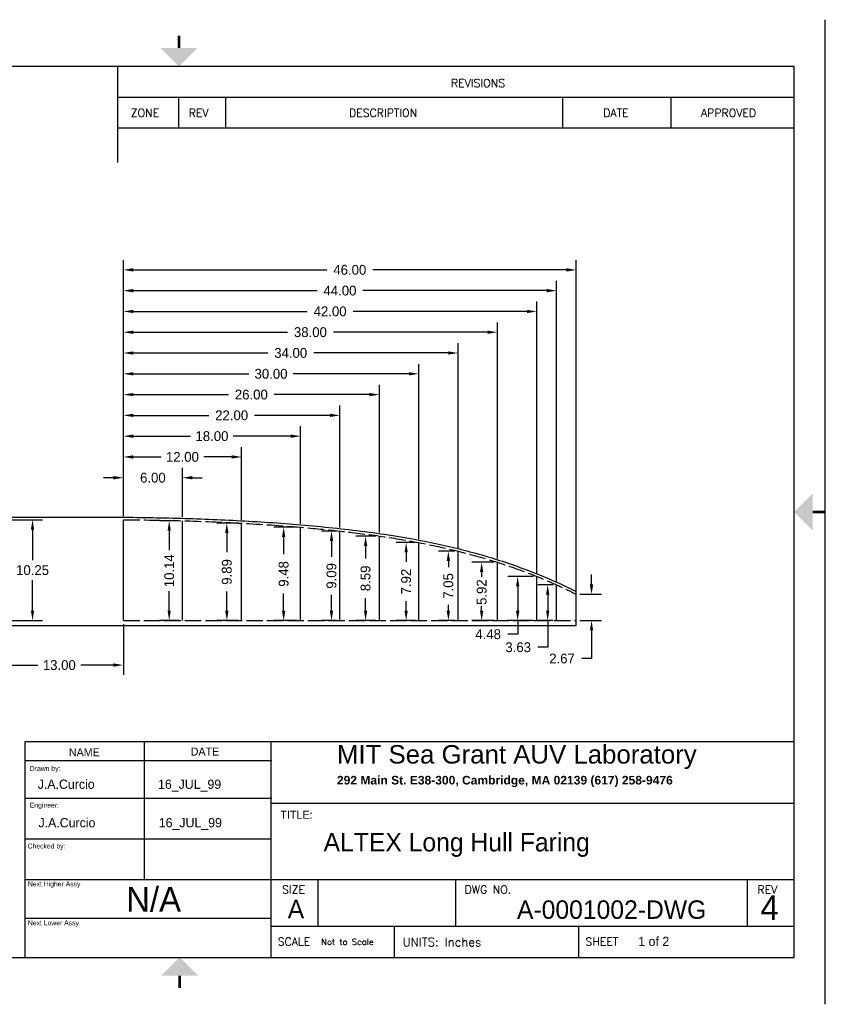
# Model space of a CAD drawing. Extents: x -16 to 118, y -39 to 61.
# Tile 2 of 2: x 36 to 118, y -39 to 61. Entities that reach past the tile are written whole.
import ezdxf

# ---------------------------------------------------------------- set-up
doc = ezdxf.new("R2010")
doc.units = 0
doc.header["$LTSCALE"] = 5.555556
doc.header["$MEASUREMENT"] = 0
doc.linetypes.add('ACAD_ISO02W100', pattern=[15, 12, -3])
doc.layers.get('0').update_dxf_attribs({"linetype": 'CONTINUOUS'})
doc.layers.get('DEFPOINTS').update_dxf_attribs({"linetype": 'CONTINUOUS'})
for name, color, linetype in [('DIMENSIONS', 1, 'CONTINUOUS'), ('TB', 7, 'CONTINUOUS'), ('TITLE_BLOCK', 7, 'CONTINUOUS')]:
    doc.layers.add(name, color=color, linetype=linetype)
doc.styles.add('ADESK1', font='romans')
doc.dimstyles.new('STANDARD_WS', dxfattribs={"dimscale": 5.555556, "dimtxt": 0.18, "dimasz": 0.18, "dimexe": 0.18, "dimexo": 0.0625, "dimgap": 0.09, "dimtad": 0, "dimtih": 1, "dimtoh": 1, "dimdec": 4, "dimzin": 0, "dimtxsty": 'STANDARD', "dimcen": 0.09, "dimazin": 3, "dimtfac": 1, "dimtdec": 4, "dimtofl": 0, "dimtmove": 0, "dimatfit": 3, "dimtolj": 1, "dimtzin": 0})

# ---------------------------------------------------------------- blocks, each defined once
blk = doc.blocks.new('*D45')
at = {"color": 0, "linetype": 'BYBLOCK'}
for p, q in [((59, 10.6), (59, 36.62)), ((105, 3.02), (105, 36.62)), ((60, 35.62), (79.67, 35.62)), ((104, 35.62), (84.33, 35.62))]:
    blk.add_line(p, q, dxfattribs=at)
for points in [[(60, 35.79), (60, 35.45), (59, 35.62)], [(104, 35.79), (104, 35.45), (105, 35.62)]]:
    blk.add_solid(points, dxfattribs=at)
at = {"layer": 'DEFPOINTS', "color": 0, "linetype": 'BYBLOCK'}
for p in [(105, 35.62), (59, 10.25), (105, 2.67)]:
    blk.add_point(p, dxfattribs=at)
at = {"color": 0, "linetype": 'BYBLOCK', "insert": (82, 35.62), "char_height": 1, "attachment_point": 5}
blk.add_mtext('\\A1;46.00', dxfattribs=at)
blk = doc.blocks.new('*D44')
at = {"color": 0, "linetype": 'BYBLOCK'}
for p, q in [((59, 10.6), (59, 34.51)), ((103, 3.98), (103, 34.51)), ((60, 33.51), (78.67, 33.51)), ((102, 33.51), (83.33, 33.51))]:
    blk.add_line(p, q, dxfattribs=at)
for points in [[(60, 33.68), (60, 33.34), (59, 33.51)], [(102, 33.68), (102, 33.34), (103, 33.51)]]:
    blk.add_solid(points, dxfattribs=at)
at = {"layer": 'DEFPOINTS', "color": 0, "linetype": 'BYBLOCK'}
for p in [(103, 33.51), (59, 10.25), (103, 3.63)]:
    blk.add_point(p, dxfattribs=at)
at = {"color": 0, "linetype": 'BYBLOCK', "insert": (81, 33.51), "char_height": 1, "attachment_point": 5}
blk.add_mtext('\\A1;44.00', dxfattribs=at)
blk = doc.blocks.new('*D43')
at = {"color": 0, "linetype": 'BYBLOCK'}
for p, q in [((59, 10.6), (59, 32.4)), ((101, 4.83), (101, 32.4)), ((60, 31.4), (77.67, 31.4)), ((100, 31.4), (82.33, 31.4))]:
    blk.add_line(p, q, dxfattribs=at)
for points in [[(60, 31.56), (60, 31.23), (59, 31.4)], [(100, 31.56), (100, 31.23), (101, 31.4)]]:
    blk.add_solid(points, dxfattribs=at)
at = {"layer": 'DEFPOINTS', "color": 0, "linetype": 'BYBLOCK'}
for p in [(101, 31.4), (59, 10.25), (101, 4.48)]:
    blk.add_point(p, dxfattribs=at)
at = {"color": 0, "linetype": 'BYBLOCK', "insert": (80, 31.4), "char_height": 1, "attachment_point": 5}
blk.add_mtext('\\A1;42.00', dxfattribs=at)
blk = doc.blocks.new('*D42')
at = {"color": 0, "linetype": 'BYBLOCK'}
for p, q in [((59, 10.6), (59, 30.29)), ((97, 6.27), (97, 30.29)), ((60, 29.29), (75.67, 29.29)), ((96, 29.29), (80.33, 29.29))]:
    blk.add_line(p, q, dxfattribs=at)
for points in [[(60, 29.45), (60, 29.12), (59, 29.29)], [(96, 29.45), (96, 29.12), (97, 29.29)]]:
    blk.add_solid(points, dxfattribs=at)
at = {"layer": 'DEFPOINTS', "color": 0, "linetype": 'BYBLOCK'}
for p in [(97, 29.29), (59, 10.25), (97, 5.92)]:
    blk.add_point(p, dxfattribs=at)
at = {"color": 0, "linetype": 'BYBLOCK', "insert": (78, 29.29), "char_height": 1, "attachment_point": 5}
blk.add_mtext('\\A1;38.00', dxfattribs=at)
blk = doc.blocks.new('*D41')
at = {"color": 0, "linetype": 'BYBLOCK'}
for p, q in [((59, 10.6), (59, 28.18)), ((93, 7.4), (93, 28.18)), ((60, 27.18), (73.67, 27.18)), ((92, 27.18), (78.33, 27.18))]:
    blk.add_line(p, q, dxfattribs=at)
for points in [[(60, 27.34), (60, 27.01), (59, 27.18)], [(92, 27.34), (92, 27.01), (93, 27.18)]]:
    blk.add_solid(points, dxfattribs=at)
at = {"layer": 'DEFPOINTS', "color": 0, "linetype": 'BYBLOCK'}
for p in [(93, 27.18), (59, 10.25), (93, 7.05)]:
    blk.add_point(p, dxfattribs=at)
at = {"color": 0, "linetype": 'BYBLOCK', "insert": (76, 27.18), "char_height": 1, "attachment_point": 5}
blk.add_mtext('\\A1;34.00', dxfattribs=at)
blk = doc.blocks.new('*D40')
at = {"color": 0, "linetype": 'BYBLOCK'}
for p, q in [((59, 10.6), (59, 26.06)), ((89, 8.27), (89, 26.06)), ((60, 25.06), (71.75, 25.06)), ((88, 25.06), (76.25, 25.06))]:
    blk.add_line(p, q, dxfattribs=at)
for points in [[(60, 25.23), (60, 24.9), (59, 25.06)], [(88, 25.23), (88, 24.9), (89, 25.06)]]:
    blk.add_solid(points, dxfattribs=at)
at = {"layer": 'DEFPOINTS', "color": 0, "linetype": 'BYBLOCK'}
for p in [(89, 25.06), (59, 10.25), (89, 7.92)]:
    blk.add_point(p, dxfattribs=at)
at = {"color": 0, "linetype": 'BYBLOCK', "insert": (74, 25.06), "char_height": 1, "attachment_point": 5}
blk.add_mtext('\\A1;30.00', dxfattribs=at)
blk = doc.blocks.new('*D39')
at = {"color": 0, "linetype": 'BYBLOCK'}
for p, q in [((59, 10.6), (59, 23.95)), ((85, 8.94), (85, 23.95)), ((60, 22.95), (69.67, 22.95)), ((84, 22.95), (74.33, 22.95))]:
    blk.add_line(p, q, dxfattribs=at)
for points in [[(60, 23.12), (60, 22.79), (59, 22.95)], [(84, 23.12), (84, 22.79), (85, 22.95)]]:
    blk.add_solid(points, dxfattribs=at)
at = {"layer": 'DEFPOINTS', "color": 0, "linetype": 'BYBLOCK'}
for p in [(85, 22.95), (59, 10.25), (85, 8.59)]:
    blk.add_point(p, dxfattribs=at)
at = {"color": 0, "linetype": 'BYBLOCK', "insert": (72, 22.95), "char_height": 1, "attachment_point": 5}
blk.add_mtext('\\A1;26.00', dxfattribs=at)
blk = doc.blocks.new('*D38')
at = {"color": 0, "linetype": 'BYBLOCK'}
for p, q in [((59, 10.6), (59, 21.84)), ((81, 9.44), (81, 21.84)), ((60, 20.84), (67.67, 20.84)), ((80, 20.84), (72.33, 20.84))]:
    blk.add_line(p, q, dxfattribs=at)
for points in [[(60, 21.01), (60, 20.68), (59, 20.84)], [(80, 21.01), (80, 20.68), (81, 20.84)]]:
    blk.add_solid(points, dxfattribs=at)
at = {"layer": 'DEFPOINTS', "color": 0, "linetype": 'BYBLOCK'}
for p in [(81, 20.84), (59, 10.25), (81, 9.09)]:
    blk.add_point(p, dxfattribs=at)
at = {"color": 0, "linetype": 'BYBLOCK', "insert": (70, 20.84), "char_height": 1, "attachment_point": 5}
blk.add_mtext('\\A1;22.00', dxfattribs=at)
blk = doc.blocks.new('*D37')
at = {"color": 0, "linetype": 'BYBLOCK'}
for p, q in [((59, 10.6), (59, 19.73)), ((77, 9.83), (77, 19.73)), ((60, 18.73), (65.83, 18.73)), ((76, 18.73), (70.17, 18.73))]:
    blk.add_line(p, q, dxfattribs=at)
for points in [[(60, 18.9), (60, 18.56), (59, 18.73)], [(76, 18.9), (76, 18.56), (77, 18.73)]]:
    blk.add_solid(points, dxfattribs=at)
at = {"layer": 'DEFPOINTS', "color": 0, "linetype": 'BYBLOCK'}
for p in [(77, 18.73), (59, 10.25), (77, 9.48)]:
    blk.add_point(p, dxfattribs=at)
at = {"color": 0, "linetype": 'BYBLOCK', "insert": (68, 18.73), "char_height": 1, "attachment_point": 5}
blk.add_mtext('\\A1;18.00', dxfattribs=at)
blk = doc.blocks.new('*D36')
at = {"color": 0, "linetype": 'BYBLOCK'}
for p, q in [((59, 10.6), (59, 17.62)), ((71, 10.24), (71, 17.62)), ((60, 16.62), (62.83, 16.62)), ((70, 16.62), (67.17, 16.62))]:
    blk.add_line(p, q, dxfattribs=at)
for points in [[(60, 16.79), (60, 16.45), (59, 16.62)], [(70, 16.79), (70, 16.45), (71, 16.62)]]:
    blk.add_solid(points, dxfattribs=at)
at = {"layer": 'DEFPOINTS', "color": 0, "linetype": 'BYBLOCK'}
for p in [(71, 16.62), (59, 10.25), (71, 9.89)]:
    blk.add_point(p, dxfattribs=at)
at = {"color": 0, "linetype": 'BYBLOCK', "insert": (65, 16.62), "char_height": 1, "attachment_point": 5}
blk.add_mtext('\\A1;12.00', dxfattribs=at)
blk = doc.blocks.new('*D35')
at = {"color": 0, "linetype": 'BYBLOCK'}
for p, q in [((59, 10.6), (59, 15.51)), ((65, 10.49), (65, 15.51)), ((58, 14.51), (57, 14.51)), ((66, 14.51), (67, 14.51))]:
    blk.add_line(p, q, dxfattribs=at)
for points in [[(58, 14.68), (58, 14.34), (59, 14.51)], [(66, 14.68), (66, 14.34), (65, 14.51)]]:
    blk.add_solid(points, dxfattribs=at)
at = {"layer": 'DEFPOINTS', "color": 0, "linetype": 'BYBLOCK'}
for p in [(65, 14.51), (59, 10.25), (65, 10.14)]:
    blk.add_point(p, dxfattribs=at)
at = {"color": 0, "linetype": 'BYBLOCK', "insert": (62, 14.51), "char_height": 1, "attachment_point": 5}
blk.add_mtext('\\A1;6.00', dxfattribs=at)
blk = doc.blocks.new('*D24')
at = {"color": 0, "linetype": 'BYBLOCK'}
for p, q in [((64.65, 10.14), (62.66, 10.14)), ((63.66, 9.14), (63.66, 7.15)), ((63.66, 1), (63.66, 2.99)), ((64.65, 0), (62.66, 0))]:
    blk.add_line(p, q, dxfattribs=at)
for points in [[(63.49, 9.14), (63.82, 9.14), (63.66, 10.14)], [(63.49, 1), (63.82, 1), (63.66, 0)]]:
    blk.add_solid(points, dxfattribs=at)
at = {"layer": 'DEFPOINTS', "color": 0, "linetype": 'BYBLOCK'}
for p in [(63.66, 10.14), (65, 10.14), (65, 0)]:
    blk.add_point(p, dxfattribs=at)
at = {"color": 0, "linetype": 'BYBLOCK', "insert": (63.66, 5.07), "char_height": 1, "attachment_point": 5, "rotation": 90}
blk.add_mtext('\\A1;10.14', dxfattribs=at)
blk = doc.blocks.new('*D50')
at = {"color": 0, "linetype": 'BYBLOCK'}
for p, q in [((34, -0.35), (34, -5.52)), ((47, -0.35), (47, -5.52)), ((35, -4.52), (38.33, -4.52)), ((46, -4.52), (42.67, -4.52))]:
    blk.add_line(p, q, dxfattribs=at)
for points in [[(35, -4.35), (35, -4.68), (34, -4.52)], [(46, -4.35), (46, -4.68), (47, -4.52)]]:
    blk.add_solid(points, dxfattribs=at)
at = {"layer": 'DEFPOINTS', "color": 0, "linetype": 'BYBLOCK'}
for p in [(34, 0), (47, 0), (47, -4.52)]:
    blk.add_point(p, dxfattribs=at)
at = {"color": 0, "linetype": 'BYBLOCK', "insert": (40.5, -4.52), "char_height": 1, "attachment_point": 5}
blk.add_mtext('\\A1;13.00', dxfattribs=at)
blk = doc.blocks.new('*D12')
at = {"color": 0, "linetype": 'BYBLOCK'}
for p, q in [((34.35, 10.25), (38.78, 10.25)), ((37.78, 9.25), (37.78, 6.12)), ((37.78, 1), (37.78, 4.12)), ((34.35, 0), (38.78, 0))]:
    blk.add_line(p, q, dxfattribs=at)
for points in [[(37.61, 9.25), (37.94, 9.25), (37.78, 10.25)], [(37.61, 1), (37.94, 1), (37.78, 0)]]:
    blk.add_solid(points, dxfattribs=at)
at = {"layer": 'DEFPOINTS', "color": 0, "linetype": 'BYBLOCK'}
for p in [(34, 10.25), (34, 0), (37.78, 0)]:
    blk.add_point(p, dxfattribs=at)
at = {"color": 0, "linetype": 'BYBLOCK', "insert": (37.78, 5.12), "char_height": 1, "attachment_point": 5}
blk.add_mtext('\\A1;10.25', dxfattribs=at)
blk = doc.blocks.new('A$C267C291F')
at = {"insert": (0.0587, 0.4523), "char_height": 0.15, "width": 2.985712, "attachment_point": 1}
blk.add_mtext('\\FARIAL.TTF;MIT Sea Grant AUV Laboratory\\P\\FARIALBD.TTF;\\H0.07;292 Main St. E38-300, Cambridge, MA 02139 (617) 258-9476', dxfattribs=at)
blk = doc.blocks.new('*D34')
at = {"color": 0, "linetype": 'BYBLOCK'}
for p, q in [((106.55, 3.67), (106.55, 4.67)), ((105.35, 2.67), (107.55, 2.67)), ((105.35, 0), (107.55, 0)), ((106.55, -1), (106.55, -3.86)), ((106.55, -3.86), (105.55, -3.86))]:
    blk.add_line(p, q, dxfattribs=at)
for points in [[(106.38, 3.67), (106.72, 3.67), (106.55, 2.67)], [(106.38, -1), (106.72, -1), (106.55, 0)]]:
    blk.add_solid(points, dxfattribs=at)
at = {"layer": 'DEFPOINTS', "color": 0, "linetype": 'BYBLOCK'}
for p in [(105, 2.67), (106.55, 2.67), (105, 0)]:
    blk.add_point(p, dxfattribs=at)
at = {"color": 0, "linetype": 'BYBLOCK', "insert": (103.55, -3.86), "char_height": 1, "attachment_point": 5}
blk.add_mtext('\\A1;2.67', dxfattribs=at)
blk = doc.blocks.new('A$C62BD7C2B')
at = {"layer": 'TB', "const_width": 0.25}
blk.add_lwpolyline([(0.13, 1.25), (0.13, 0)], dxfattribs=at)
blk = doc.blocks.new('*D26')
at = {"color": 0, "linetype": 'BYBLOCK'}
for p, q in [((76.65, 9.48), (74.28, 9.48)), ((75.28, 8.48), (75.28, 6.74)), ((75.28, 1), (75.28, 2.74)), ((76.65, 0), (74.28, 0))]:
    blk.add_line(p, q, dxfattribs=at)
for points in [[(75.11, 8.48), (75.45, 8.48), (75.28, 9.48)], [(75.11, 1), (75.45, 1), (75.28, 0)]]:
    blk.add_solid(points, dxfattribs=at)
at = {"layer": 'DEFPOINTS', "color": 0, "linetype": 'BYBLOCK'}
for p in [(75.28, 9.48), (77, 9.48), (77, 0)]:
    blk.add_point(p, dxfattribs=at)
at = {"color": 0, "linetype": 'BYBLOCK', "insert": (75.28, 4.74), "char_height": 1, "attachment_point": 5, "rotation": 90}
blk.add_mtext('\\A1;9.48', dxfattribs=at)
blk = doc.blocks.new('*D25')
at = {"color": 0, "linetype": 'BYBLOCK'}
for p, q in [((70.65, 9.89), (68.51, 9.89)), ((69.51, 8.89), (69.51, 6.94)), ((69.51, 1), (69.51, 2.94)), ((70.65, 0), (68.51, 0))]:
    blk.add_line(p, q, dxfattribs=at)
for points in [[(69.34, 8.89), (69.68, 8.89), (69.51, 9.89)], [(69.34, 1), (69.68, 1), (69.51, 0)]]:
    blk.add_solid(points, dxfattribs=at)
at = {"layer": 'DEFPOINTS', "color": 0, "linetype": 'BYBLOCK'}
for p in [(69.51, 9.89), (71, 9.89), (71, 0)]:
    blk.add_point(p, dxfattribs=at)
at = {"color": 0, "linetype": 'BYBLOCK', "insert": (69.51, 4.94), "char_height": 1, "attachment_point": 5, "rotation": 90}
blk.add_mtext('\\A1;9.89', dxfattribs=at)
blk = doc.blocks.new('*D28')
at = {"color": 0, "linetype": 'BYBLOCK'}
for p, q in [((84.65, 8.59), (82.6, 8.59)), ((83.6, 7.59), (83.6, 6.29)), ((83.6, 1), (83.6, 2.29)), ((84.65, 0), (82.6, 0))]:
    blk.add_line(p, q, dxfattribs=at)
for points in [[(83.44, 7.59), (83.77, 7.59), (83.6, 8.59)], [(83.44, 1), (83.77, 1), (83.6, 0)]]:
    blk.add_solid(points, dxfattribs=at)
at = {"layer": 'DEFPOINTS', "color": 0, "linetype": 'BYBLOCK'}
for p in [(83.6, 8.59), (85, 8.59), (85, 0)]:
    blk.add_point(p, dxfattribs=at)
at = {"color": 0, "linetype": 'BYBLOCK', "insert": (83.6, 4.29), "char_height": 1, "attachment_point": 5, "rotation": 90}
blk.add_mtext('\\A1;8.59', dxfattribs=at)
blk = doc.blocks.new('*D27')
at = {"color": 0, "linetype": 'BYBLOCK'}
for p, q in [((80.65, 9.09), (79.14, 9.09)), ((80.14, 8.09), (80.14, 6.46)), ((80.14, 1), (80.14, 2.63)), ((80.65, 0), (79.14, 0))]:
    blk.add_line(p, q, dxfattribs=at)
for points in [[(79.97, 8.09), (80.31, 8.09), (80.14, 9.09)], [(79.97, 1), (80.31, 1), (80.14, 0)]]:
    blk.add_solid(points, dxfattribs=at)
at = {"layer": 'DEFPOINTS', "color": 0, "linetype": 'BYBLOCK'}
for p in [(80.14, 9.09), (81, 9.09), (81, 0)]:
    blk.add_point(p, dxfattribs=at)
at = {"color": 0, "linetype": 'BYBLOCK', "insert": (80.14, 4.54), "char_height": 1, "attachment_point": 5, "rotation": 90}
blk.add_mtext('\\A1;9.09', dxfattribs=at)
blk = doc.blocks.new('*D32')
at = {"color": 0, "linetype": 'BYBLOCK'}
for p, q in [((100.65, 4.48), (98.05, 4.48)), ((99.05, 3.48), (99.05, 1)), ((100.65, 0), (98.05, 0)), ((99.05, 0), (99.05, -1.39)), ((99.05, -1.39), (98.05, -1.39))]:
    blk.add_line(p, q, dxfattribs=at)
for points in [[(98.88, 3.48), (99.22, 3.48), (99.05, 4.48)], [(98.88, 1), (99.22, 1), (99.05, 0)]]:
    blk.add_solid(points, dxfattribs=at)
at = {"layer": 'DEFPOINTS', "color": 0, "linetype": 'BYBLOCK'}
for p in [(101, 4.48), (99.05, 0), (101, 0)]:
    blk.add_point(p, dxfattribs=at)
at = {"color": 0, "linetype": 'BYBLOCK', "insert": (96.05, -1.39), "char_height": 1, "attachment_point": 5}
blk.add_mtext('\\A1;4.48', dxfattribs=at)
blk = doc.blocks.new('*D31')
at = {"color": 0, "linetype": 'BYBLOCK'}
for p, q in [((96.65, 5.92), (94.39, 5.92)), ((95.39, 4.92), (95.39, 4.42)), ((95.39, 1), (95.39, 1.5)), ((96.65, 0), (94.39, 0))]:
    blk.add_line(p, q, dxfattribs=at)
for points in [[(95.22, 4.92), (95.56, 4.92), (95.39, 5.92)], [(95.22, 1), (95.56, 1), (95.39, 0)]]:
    blk.add_solid(points, dxfattribs=at)
at = {"layer": 'DEFPOINTS', "color": 0, "linetype": 'BYBLOCK'}
for p in [(95.39, 5.92), (97, 5.92), (97, 0)]:
    blk.add_point(p, dxfattribs=at)
at = {"color": 0, "linetype": 'BYBLOCK', "insert": (95.39, 2.89), "char_height": 1, "attachment_point": 5, "rotation": 90}
blk.add_mtext('\\A1;5.92', dxfattribs=at)
blk = doc.blocks.new('*D30')
at = {"color": 0, "linetype": 'BYBLOCK'}
for p, q in [((92.65, 7.05), (91.01, 7.05)), ((92.01, 6.05), (92.01, 5.44)), ((92.01, 1), (92.01, 1.61)), ((92.65, 0), (91.01, 0))]:
    blk.add_line(p, q, dxfattribs=at)
for points in [[(91.84, 6.05), (92.18, 6.05), (92.01, 7.05)], [(91.84, 1), (92.18, 1), (92.01, 0)]]:
    blk.add_solid(points, dxfattribs=at)
at = {"layer": 'DEFPOINTS', "color": 0, "linetype": 'BYBLOCK'}
for p in [(92.01, 7.05), (93, 7.05), (93, 0)]:
    blk.add_point(p, dxfattribs=at)
at = {"color": 0, "linetype": 'BYBLOCK', "insert": (92.01, 3.52), "char_height": 1, "attachment_point": 5, "rotation": 90}
blk.add_mtext('\\A1;7.05', dxfattribs=at)
blk = doc.blocks.new('*D29')
at = {"color": 0, "linetype": 'BYBLOCK'}
for p, q in [((88.65, 7.92), (86.72, 7.92)), ((87.72, 6.92), (87.72, 5.96)), ((87.72, 1), (87.72, 1.96)), ((88.65, 0), (86.72, 0))]:
    blk.add_line(p, q, dxfattribs=at)
for points in [[(87.56, 6.92), (87.89, 6.92), (87.72, 7.92)], [(87.56, 1), (87.89, 1), (87.72, 0)]]:
    blk.add_solid(points, dxfattribs=at)
at = {"layer": 'DEFPOINTS', "color": 0, "linetype": 'BYBLOCK'}
for p in [(89, 7.92), (87.72, 0), (89, 0)]:
    blk.add_point(p, dxfattribs=at)
at = {"color": 0, "linetype": 'BYBLOCK', "insert": (87.72, 3.96), "char_height": 1, "attachment_point": 5, "rotation": 90}
blk.add_mtext('\\A1;7.92', dxfattribs=at)
blk = doc.blocks.new('*D33')
at = {"color": 0, "linetype": 'BYBLOCK'}
for p, q in [((102.65, 3.63), (101.1, 3.63)), ((102.1, 2.63), (102.1, 1)), ((102.65, 0), (101.1, 0)), ((102.1, 0), (102.1, -2.71)), ((102.1, -2.71), (101.1, -2.71))]:
    blk.add_line(p, q, dxfattribs=at)
for points in [[(101.93, 2.63), (102.26, 2.63), (102.1, 3.63)], [(101.93, 1), (102.26, 1), (102.1, 0)]]:
    blk.add_solid(points, dxfattribs=at)
at = {"layer": 'DEFPOINTS', "color": 0, "linetype": 'BYBLOCK'}
for p in [(103, 3.63), (102.1, 0), (103, 0)]:
    blk.add_point(p, dxfattribs=at)
at = {"color": 0, "linetype": 'BYBLOCK', "insert": (99.1, -2.71), "char_height": 1, "attachment_point": 5}
blk.add_mtext('\\A1;3.63', dxfattribs=at)

msp = doc.modelspace()

# ---------------------------------------------------------------- linework, layer by layer
for p, q in [((47, 0), (47, 10.25)), ((53, 0), (53, 10.14)), ((59, 0), (59, 9.89)), ((65, 0), (65, 9.48)), ((69, 0), (69, 9.09)), ((73, 0), (73, 8.59)), ((77, 0), (77, 7.92)), ((81, 0), (81, 7.05)), ((85, 0), (85, 5.92)), ((89, 0), (89, 4.48)), ((91, 0), (91, 3.63)), ((93, -0.5), (92.998, 2.951)), ((93, 0), (93, 2.67)), ((49.101, -12.274), (49.101, -26.328)), ((37.057, -14.21), (62.071, -14.21)), ((37.057, -18.029), (62.071, -18.029)), ((36.948, -22.176), (61.962, -22.176))]:
    msp.add_line(p, q)
at = {"linetype": 'ACAD_ISO02W100', "ltscale": 0.025}
msp.add_line((47, 0), (93, 0), dxfattribs=at)
at = {"linetype": 'CONTINUOUS', "ltscale": 0.025}
msp.add_line((47, -0.5), (93, -0.5), dxfattribs=at)
msp.add_open_spline([(47, 10.5), (47.318, 10.497), (47.636, 10.493), (50.124, 10.462), (52.295, 10.42), (56.635, 10.267), (58.804, 10.161), (63.14, 9.89), (65.306, 9.719), (69.629, 9.285), (71.789, 9.035), (75.586, 8.448), (77.227, 8.149), (80.488, 7.451), (82.108, 7.047), (85.311, 6.107), (86.894, 5.569), (89.996, 4.366), (91.518, 3.702), (92.998, 2.951)], degree=3, knots=[73.975573, 73.975573, 73.975573, 73.975573, 74.928398, 74.928398, 81.436157, 81.436157, 87.943917, 87.943917, 94.451676, 94.451676, 100.959435, 100.959435, 105.945501, 105.945501, 110.931566, 110.931566, 115.917632, 115.917632, 120.868277, 120.868277, 120.868277, 120.868277])
at = {"linetype": 'ACAD_ISO02W100', "ltscale": 0.025}
msp.add_open_spline([(47, 10.25), (49, 10.229), (53.002, 10.166), (59.004, 9.914), (64.34, 9.562), (69.006, 9.105), (73.012, 8.619), (77.018, 7.948), (81.031, 7.087), (85.045, 5.958), (88.367, 4.763), (91.021, 3.639), (92.341, 3.006), (93, 2.67)], degree=3, knots=[73.978188, 73.978188, 73.978188, 73.978188, 79.979196, 85.984402, 91.998394, 96.017362, 100.048491, 104.104215, 108.197734, 112.354283, 116.605589, 118.77872, 120.997188, 120.997188, 120.997188, 120.997188], dxfattribs=at)
at = {"layer": 'TB'}
for p, q in [((118.268, -38.971), (118.268, 61.029)), ((115.143, 56.279), (-9.857, 56.279)), ((46.393, 56.279), (46.393, 46.52)), ((115.143, -34.221), (115.143, 56.279)), ((46.393, 53.154), (115.143, 53.154)), ((52.643, 50.029), (52.643, 53.154)), ((57.393, 50.029), (57.393, 53.154)), ((91.643, 50.029), (91.643, 53.154)), ((102.643, 50.029), (102.643, 53.154)), ((46.393, 50.029), (115.143, 50.029)), ((37.023, -12.295), (115.148, -12.295)), ((37.023, -34.17), (37.023, -12.295)), ((62.023, -34.17), (62.023, -12.295)), ((62.023, -18.545), (115.148, -18.545)), ((37.023, -26.295), (115.148, -26.295)), ((66.773, -31.045), (66.773, -26.295)), ((80.773, -31.045), (80.773, -26.295)), ((110.398, -31.045), (110.398, -26.295)), ((37.023, -30.232), (62.023, -30.232)), ((62.023, -31.045), (115.148, -31.045)), ((74.523, -34.17), (74.523, -31.045)), ((93.273, -34.17), (93.273, -31.045))]:
    msp.add_line(p, q, dxfattribs=at)
at = {"layer": 'TB', "const_width": 0.25}
for points in [[(52.651, 59.41), (52.651, 58.16)], [(118.268, 11.029), (117.018, 11.029)]]:
    msp.add_lwpolyline(points, dxfattribs=at)
at = {"layer": 'TB'}
for points in [[(50.776, 58.16), (54.526, 58.16), (52.651, 56.285)], [(117.018, 9.154), (117.018, 12.904), (115.143, 11.029)], [(50.857, -36.058), (54.607, -36.058), (52.732, -34.183)]]:
    msp.add_solid(points, dxfattribs=at)
at = {"layer": 'TITLE_BLOCK'}
for p, q in [((34, 10.5), (47, 10.5)), ((34, -0.5), (47, -0.5)), ((-9.857, -34.221), (115.143, -34.221))]:
    msp.add_line(p, q, dxfattribs=at)

# ---------------------------------------------------------------- block references
at = {"xscale": 12.5, "yscale": 12.5, "zscale": 12.5}
msp.add_blockref('A$C267C291F', (67.96, -18.299), dxfattribs=at)
at = {"layer": 'TITLE_BLOCK'}
msp.add_blockref('A$C62BD7C2B', (52.595, -37.325), dxfattribs=at)

# ---------------------------------------------------------------- texts
msp.add_text('4', height=2.5).set_placement((111.708, -30.407))
at = {"style": 'ADESK1'}
for s, height, p in [('Not to Scale', 0.625, (67.093, -32.939)), ('UNITS: Inches', 0.875, (75.358, -33.084))]:
    msp.add_text(s, height=height, dxfattribs=at).set_placement(p)
for s, insert, char_height, width, attachment_point in [('NAME', (43.037, -13.781), 0.8125, 10.94875, 8), ('DATE', (55.291, -13.705), 0.8125, 11.53875, 8), ('Drawn by:', (37.503, -14.765), 0.5, 4.46375, 1), ('J.A.Curcio', (38.305, -16.15), 0.9375, 10.23875, 1), ('16_JUL_99', (50.524, -16.15), 0.9375, 10.12625, 1), ('Engineer:', (37.503, -18.5), 0.5, 3.5375, 1), ('TITLE:', (62.95, -19.319), 0.8125, 7.075, 1), ('J.A.Curcio', (38.381, -20.06), 0.9375, 10.23875, 1), ('16_JUL_99', (50.599, -20.06), 0.9375, 10.12625, 1), ('ALTEX Long Hull Faring', (67.338, -21.565), 1.875, 45.0801, 1), ('Checked by:', (37.285, -22.646), 0.5, 5.53386, 1), ('Next Higher Assy', (37.31, -26.496), 0.5, 12.465, 1), ('N/A', (47.288, -27.059), 2.5, 5.09125, 1), ('A', (63.693, -28.359), 1.875, 1.245, 1), ('A-0001002-DWG', (86.976, -28.416), 1.875, 17.19625, 1), ('Next Lower Assy', (37.31, -30.452), 0.5, 13.39125, 1), ('1 of 2', (99.298, -32.114), 0.9375, 14.82375, 1)]:
    msp.add_mtext(s, dxfattribs=dict(insert=insert, char_height=char_height, width=width, attachment_point=attachment_point))
at = {"layer": 'TB', "style": 'ADESK1'}
for s, p in [('REVISIONS', (80.271, 54.185)), ('ZONE', (47.752, 51.158)), ('REV', (53.644, 51.158)), ('DESCRIPTION', (69.918, 51.158)), ('DATE', (95.739, 51.158)), ('APPROVED', (105.661, 51.158)), ('SIZE', (63.122, -27.721)), ('DWG NO.', (81.66, -27.721)), ('REV', (111.404, -27.721)), ('SCALE', (62.677, -33.014)), ('SHEET', (93.933, -33.014))]:
    msp.add_text(s, height=0.8125, dxfattribs=at).set_placement(p)

# ---------------------------------------------------------------- dimensions: what is measured, and where the dimension line sits
at = {"layer": 'DIMENSIONS'}
for base, p2, picture, middle in [((93, 35.62), (93, 2.67), '*D45', (70, 35.62)), ((91, 33.508), (91, 3.63), '*D44', (69, 33.508)), ((89, 31.397), (89, 4.48), '*D43', (68, 31.397)), ((85, 29.286), (85, 5.92), '*D42', (66, 29.286)), ((81, 27.175), (81, 7.05), '*D41', (64, 27.175)), ((77, 25.064), (77, 7.92), '*D40', (62, 25.064)), ((73, 22.953), (73, 8.59), '*D39', (60, 22.953)), ((69, 20.842), (69, 9.09), '*D38', (58, 20.842)), ((65, 18.731), (65, 9.48), '*D37', (56, 18.731)), ((59, 16.62), (59, 9.89), '*D36', (53, 16.62)), ((53, 14.508), (53, 10.14), '*D35', (50, 14.508))]:
    dim = msp.add_linear_dim(base=base, p1=(47, 10.25), p2=p2, dimstyle='STANDARD_WS', override={"dimdec": 2, "dimtdec": 2}, dxfattribs=at)
    dim.commit()
    dim.dimension.update_dxf_attribs({"geometry": picture, "text_midpoint": middle, "insert": (-12, 0)})
dim = msp.add_linear_dim(base=(37.778, 0), p1=(34, 10.25), p2=(34, 0), angle=90, dimstyle='STANDARD_WS', override={"dimdec": 2, "dimtdec": 2}, dxfattribs=at)
dim.commit()
dim.dimension.update_dxf_attribs({"geometry": '*D12', "text_midpoint": (37.778, 5.125)})
for base, p1, p2, picture, middle in [((51.658, 10.14), (53, 0), (53, 10.14), '*D24', (51.658, 5.07)), ((57.509, 9.89), (59, 0), (59, 9.89), '*D25', (57.509, 4.945)), ((63.279, 9.48), (65, 0), (65, 9.48), '*D26', (63.279, 4.74)), ((68.141, 9.09), (69, 0), (69, 9.09), '*D27', (68.141, 4.545)), ((71.603, 8.59), (73, 0), (73, 8.59), '*D28', (71.603, 4.295)), ((75.724, 0), (77, 7.92), (77, 0), '*D29', (75.724, 3.96)), ((80.01, 7.05), (81, 0), (81, 7.05), '*D30', (80.01, 3.525))]:
    dim = msp.add_linear_dim(base=base, p1=p1, p2=p2, angle=90, dimstyle='STANDARD_WS', override={"dimdec": 2, "dimtdec": 2}, dxfattribs=at)
    dim.commit()
    dim.dimension.update_dxf_attribs({"geometry": picture, "text_midpoint": middle, "text_rotation": 90, "insert": (-12, 0)})
dim = msp.add_linear_dim(base=(83.389, 5.92), p1=(85, 0), p2=(85, 5.92), angle=90, dimstyle='STANDARD_WS', override={"dimdec": 2, "dimtdec": 2}, dxfattribs=at)
dim.commit()
dim.dimension.update_dxf_attribs({"geometry": '*D31', "text_midpoint": (83.389, 2.891), "dimtype": 128, "text_rotation": 90, "insert": (-12, 0)})
for base, p1, p2, picture, middle in [((87.048, 0), (89, 4.48), (89, 0), '*D32', (84.048, -1.393)), ((94.549, 2.67), (93, 0), (93, 2.67), '*D34', (91.549, -3.864)), ((90.098, 0), (91, 3.63), (91, 0), '*D33', (87.098, -2.711))]:
    dim = msp.add_linear_dim(base=base, p1=p1, p2=p2, angle=90, dimstyle='STANDARD_WS', override={"dimdec": 2, "dimtdec": 2}, dxfattribs=at)
    dim.commit()
    dim.dimension.update_dxf_attribs({"geometry": picture, "text_midpoint": middle, "dimtype": 128, "insert": (-12, 0)})
dim = msp.add_linear_dim(base=(47, -4.517), p1=(34, 0), p2=(47, 0), dimstyle='STANDARD_WS', override={"dimdec": 2, "dimtdec": 2}, dxfattribs=at)
dim.commit()
dim.dimension.update_dxf_attribs({"geometry": '*D50', "text_midpoint": (40.5, -4.517)})

doc.saveas('drawing.dxf')
